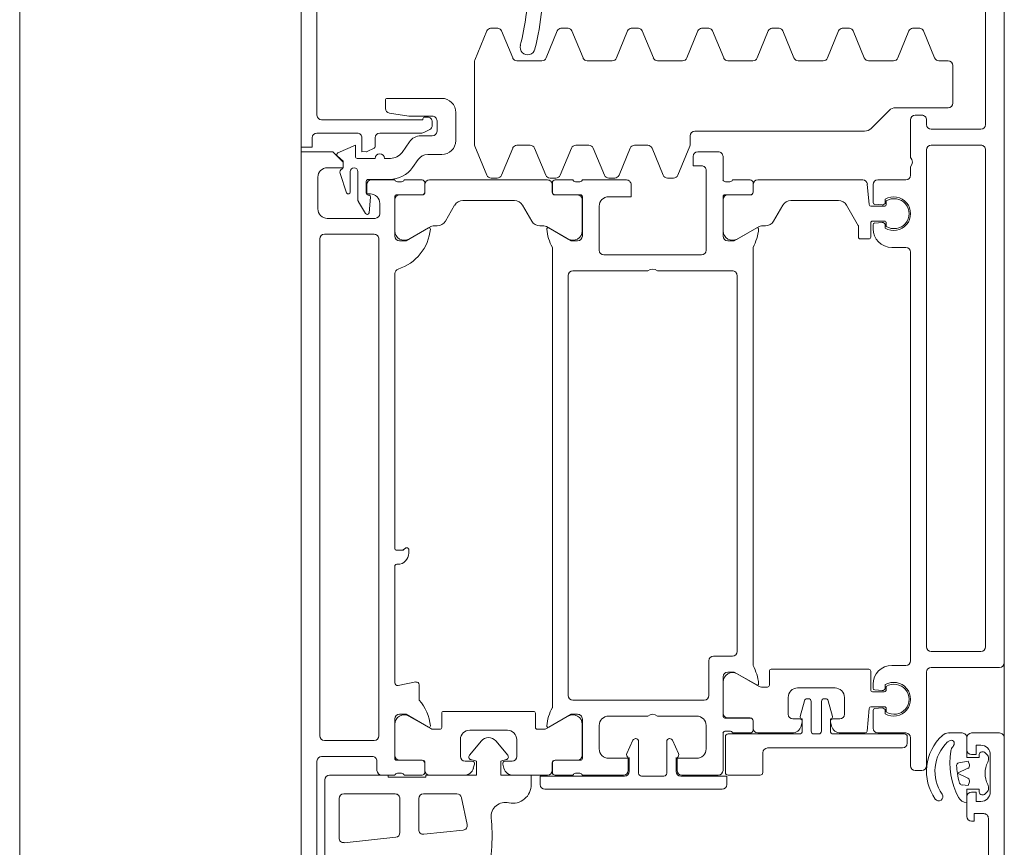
# Model space of a CAD drawing. Header units: centimetres. Extents: x -1737 to 22393, y -8842 to 3838.
# Tile 18 of 167: x -577 to -567, y 1228 to 1237. Entities that reach past the tile are written whole.
import ezdxf

# ---------------------------------------------------------------- set-up
doc = ezdxf.new("R2010")
doc.units = ezdxf.units.CM
for name, color, linetype, lineweight in [('A-DETL-GENF', 92, 'Continuous', 9), ('A-DOOR', 31, 'Continuous', 13), ('A-GLAZ-CWMG', 51, 'Continuous', 13)]:
    doc.layers.add(name, color=color, linetype=linetype, lineweight=lineweight)

# ---------------------------------------------------------------- blocks, each defined once
blk = doc.blocks.new('Schueco_FWS_ADS-75-SimplySmart_out_Family-02 - FWS SI insert unit-2606717-3_piętro I __3_90 m_ - stan projektowany')
at = {"layer": 'A-DETL-GENF'}
for p, q in [((-76.25, 6.6), (76.25, 6.6)), ((75.35, -0.9), (-75.35, -0.9))]:
    blk.add_line(p, q, dxfattribs=at)
at = {"layer": 'A-DOOR'}
for p, q in [((21.85, 6.43), (20.56, 6.43)), ((28.08, 6.42), (27.74, 6.42)), ((28.55, 6), (28.55, 6.43)), ((31.05, 6.43), (28.74, 6.43)), ((20.8, 6.345), (21.65, 6.345)), ((21.9, 5.84), (21.9, 6.38)), ((22.07, 6.35), (22.07, 5.82)), ((27.42, 6.4), (22.12, 6.4)), ((27.47, 5.82), (27.47, 6.35)), ((27.64, 6.32), (27.64, 5.81)), ((21.45, 6.195), (21.03, 6.195)), ((20.98, 6.14), (21.038, 5.59)), ((21.5, 5.595), (21.5, 6.145)), ((27.914, 6.114), (28.117, 6.184)), ((27.692, 5.911), (27.818, 5.988)), ((27.844, 5.995), (28.14, 5.995)), ((28.14, 6.075), (27.92, 6.075)), ((28.28, 6), (28.28, 5.81)), ((27.888, 5.885), (27.888, 5.878)), ((28.035, 5.905), (27.908, 5.905)), ((28.055, 5.656), (28.055, 5.885)), ((21.75, 5.79), (21.85, 5.79)), ((27.866, 5.858), (27.7, 5.874)), ((28.05, 5.85), (28.05, 5.6)), ((28.5, 5.81), (28.408, 5.81)), ((21.7, 5.6), (21.7, 5.74)), ((22.12, 5.77), (27.42, 5.77)), ((27.69, 5.76), (27.8, 5.76)), ((28.28, 5.71), (28.28, 5.646)), ((28.55, 5.312), (28.55, 5.76)), ((28.813, 5.7), (28.9, 5.7)), ((28.92, 5.68), (28.92, 5.1)), ((21.72, 5.528), (21.72, 5.572)), ((21.859, 5.58), (21.859, 5.31)), ((22.3, 5.6), (21.879, 5.6)), ((22.244, 5.599), (21.91, 5.599)), ((23.93, 5.6), (22.686, 5.6)), ((23.95, 5.57), (23.95, 5.58)), ((27.05, 5.6), (24.12, 5.6)), ((27.871, 5.6), (27.45, 5.6)), ((27.506, 5.599), (27.84, 5.599)), ((27.891, 5.31), (27.891, 5.58)), ((28.03, 5.572), (28.03, 5.528)), ((21.088, 5.545), (21.45, 5.545)), ((21.7, 5.31), (21.7, 5.5)), ((21.86, 5.549), (21.86, 5.309)), ((22.657, 5.564), (22.694, 5.376)), ((27.89, 5.549), (27.89, 5.309)), ((28.05, 5.5), (28.05, 5.31)), ((28.344, 5.523), (28.456, 5.445)), ((22.197, 5.216), (22.331, 5.449)), ((24.105, 5.45), (24.07, 5.45)), ((27.553, 5.216), (27.419, 5.449)), ((28.267, 5.352), (28.183, 5.41)), ((21.07, 5.29), (21.114, 4.871)), ((21.45, 5.345), (21.119, 5.345)), ((21.5, 4.937), (21.5, 5.295)), ((21.829, 5.28), (21.73, 5.28)), ((21.83, 5.279), (21.75, 5.279)), ((22.664, 5.34), (22.5, 5.34)), ((27.92, 5.279), (28, 5.279)), ((28.02, 5.28), (27.921, 5.28)), ((28.52, 5.322), (28.52, 5.2)), ((28.587, 5.227), (28.555, 5.289)), ((28.72, 5.28), (28.72, 5.25)), ((21.7, 5.229), (21.7, 4.859)), ((22.19, 5.12), (22.19, 5.191)), ((27.56, 5.147), (27.56, 5.191)), ((28.05, 5.229), (28.05, 3.971)), ((28.32, 5.1), (28.32, 5.249)), ((28.57, 5.15), (28.68, 5.15)), ((28.67, 5.2), (28.632, 5.2)), ((22.36, 5.1), (22.21, 5.1)), ((22.38, 4.12), (22.38, 5.08)), ((27.78, 4.962), (27.61, 5.06)), ((28.77, 4.95), (28.47, 4.95)), ((21.174, 4.828), (21.46, 4.889)), ((21.85, 4.775), (21.85, 4.85)), ((21.9, 4.9), (22.08, 4.9)), ((27.83, 4.325), (27.83, 4.875)), ((21.774, 4.763), (21.819, 4.751)), ((21.914, 4.804), (22.066, 4.677)), ((22.18, 4.8), (22.18, 4.4)), ((28.101, 4.618), (28.411, 4.746)), ((28.43, 4.75), (29.31, 4.75)), ((29.329, 4.746), (29.639, 4.618)), ((22.066, 4.523), (21.914, 4.396)), ((28.07, 4.508), (28.07, 4.572)), ((29.67, 4.502), (29.67, 4.578)), ((21.819, 4.449), (21.774, 4.437)), ((21.85, 4.35), (21.85, 4.425)), ((28.389, 4.343), (28.101, 4.462)), ((29.639, 4.462), (29.351, 4.343)), ((21.7, 4.341), (21.7, 3.971)), ((22.08, 4.3), (21.9, 4.3)), ((27.61, 4.14), (27.78, 4.238)), ((28.42, 4.157), (28.42, 4.297)), ((29.32, 4.297), (29.32, 4.033)), ((22.21, 4.1), (22.36, 4.1)), ((28.101, 3.991), (28.389, 4.111)), ((21.55, 2.11), (21.55, 4)), ((22.19, 4.009), (22.19, 4.08)), ((27.56, 4.009), (27.56, 4.053)), ((21.7, 3.7), (21.7, 3.89)), ((21.73, 3.92), (21.829, 3.92)), ((21.75, 3.921), (21.83, 3.921)), ((21.859, 3.89), (21.859, 3.62)), ((21.86, 3.891), (21.86, 3.651)), ((22.331, 3.751), (22.197, 3.984)), ((22.42, 3.92), (27.33, 3.92)), ((27.419, 3.751), (27.553, 3.984)), ((27.89, 3.891), (27.89, 3.651)), ((27.891, 3.62), (27.891, 3.89)), ((28, 3.921), (27.92, 3.921)), ((27.921, 3.92), (28.02, 3.92)), ((28.05, 3.89), (28.05, 3.7)), ((28.07, 3.882), (28.07, 3.945)), ((29.351, 3.987), (29.639, 3.868)), ((28.389, 3.716), (28.101, 3.836)), ((29.67, 3.752), (29.67, 3.828)), ((22.5, 3.7), (22.5, 2.3)), ((27.03, 3.75), (22.55, 3.75)), ((27.08, 2.9), (27.08, 3.7)), ((29.639, 3.712), (29.351, 3.593)), ((21.7, 3.16), (21.7, 3.6)), ((21.72, 3.628), (21.72, 3.672)), ((21.879, 3.6), (22.3, 3.6)), ((21.91, 3.601), (22.244, 3.601)), ((27.45, 3.6), (27.871, 3.6)), ((27.84, 3.601), (27.506, 3.601)), ((28.03, 3.672), (28.03, 3.628)), ((28.05, 3.6), (28.05, 3.13)), ((28.42, 3.53), (28.42, 3.67)), ((28.101, 3.364), (28.389, 3.484)), ((29.32, 3.547), (29.32, 3.283)), ((22.23, 3.42), (21.98, 3.42)), ((27.25, 3.37), (27.25, 2.33)), ((27.77, 3.42), (27.3, 3.42)), ((22.33, 2.9), (22.33, 3.32)), ((28.07, 3.255), (28.07, 3.318)), ((28.389, 3.089), (28.101, 3.209)), ((29.351, 3.237), (29.639, 3.118)), ((21.74, 3.1), (21.89, 3.1)), ((21.931, 3.126), (22.073, 3.06)), ((29.67, 3.002), (29.67, 3.078)), ((21.69, 2.97), (21.69, 2.73)), ((22.06, 3), (21.72, 3)), ((22.09, 3.033), (22.09, 3.03)), ((28.42, 2.903), (28.42, 3.043)), ((29.639, 2.962), (29.351, 2.843)), ((28.101, 2.738), (28.389, 2.857)), ((22.33, 2.38), (22.33, 2.8)), ((27.08, 2), (27.08, 2.8)), ((29.32, 2.797), (29.32, 2.533)), ((21.72, 2.7), (22.06, 2.7)), ((22.073, 2.64), (21.931, 2.574)), ((22.09, 2.67), (22.09, 2.667)), ((28.07, 2.628), (28.07, 2.692)), ((21.7, 2.15), (21.7, 2.54)), ((21.89, 2.6), (21.74, 2.6)), ((28.411, 2.454), (28.101, 2.582)), ((28.52, 2.45), (28.43, 2.45)), ((29.351, 2.487), (29.639, 2.368)), ((28.35, 2.37), (28.35, 2.15)), ((28.57, 0.591), (28.57, 2.4)), ((29.67, 2.252), (29.67, 2.328)), ((21.98, 2.28), (22.23, 2.28)), ((22.55, 2.25), (22.92, 2.25)), ((27.3, 2.28), (28.15, 2.28)), ((29.639, 2.212), (29.351, 2.093)), ((22.15, 2.1), (21.75, 2.1)), ((22.75, 2.1), (22.329, 2.1)), ((22.97, 2.2), (22.97, 2)), ((27.871, 2.1), (27.45, 2.1)), ((28.3, 2.1), (28.05, 2.1)), ((21.7, 1.705), (21.7, 2.045)), ((21.73, 2.075), (22.11, 2.075)), ((22.14, 2.045), (22.14, 1.285)), ((22.15, 1.81), (22.15, 2)), ((22.17, 2.028), (22.17, 2.072)), ((22.309, 2.08), (22.309, 1.81)), ((22.31, 2.049), (22.31, 1.809)), ((22.694, 2.099), (22.36, 2.099)), ((27.506, 2.099), (27.84, 2.099)), ((27.89, 2.049), (27.89, 1.809)), ((27.891, 1.81), (27.891, 2.08)), ((28.03, 2.072), (28.03, 2.028)), ((28.05, 2), (28.05, 1.81)), ((29.32, 2.047), (29.32, 1.783)), ((22.647, 1.716), (22.781, 1.949)), ((23.02, 1.95), (27.03, 1.95)), ((27.553, 1.716), (27.419, 1.949)), ((22.15, 1.729), (22.15, 1.364)), ((22.279, 1.78), (22.18, 1.78)), ((22.28, 1.779), (22.2, 1.779)), ((22.64, 1.625), (22.64, 1.691)), ((27.33, 1.78), (22.87, 1.78)), ((27.56, 1.647), (27.56, 1.691)), ((27.92, 1.779), (28, 1.779)), ((28.02, 1.78), (27.921, 1.78)), ((28.05, 1.729), (28.05, 0.61)), ((29.351, 1.737), (29.639, 1.618)), ((21.94, 1.675), (21.73, 1.675)), ((21.99, 0.185), (21.99, 1.625)), ((22.81, 1.605), (22.66, 1.605)), ((22.83, 0.545), (22.83, 1.585)), ((29.67, 1.502), (29.67, 1.578)), ((27.78, 1.462), (27.61, 1.56)), ((22.35, 1.405), (22.53, 1.405)), ((27.83, 0.869), (27.83, 1.375)), ((29.639, 1.462), (29.351, 1.343)), ((22.224, 1.268), (22.269, 1.256)), ((22.3, 1.28), (22.3, 1.355)), ((22.326, 1.277), (22.493, 1.232)), ((22.63, 1.305), (22.63, 0.905)), ((29.32, 1.297), (29.32, 1.033)), ((22.486, 1.16), (22.17, 1.16)), ((22.516, 1.203), (22.516, 1.19)), ((22.14, 1.13), (22.14, 1.08)), ((22.17, 1.05), (22.486, 1.05)), ((22.3, 0.955), (22.17, 0.955)), ((22.269, 0.954), (22.224, 0.942)), ((22.493, 0.978), (22.326, 0.933)), ((22.516, 1.02), (22.516, 1.007)), ((29.351, 0.987), (29.639, 0.868)), ((22.14, 0.925), (22.14, 0.165)), ((22.15, 0.846), (22.15, 0.583)), ((22.3, 0.855), (22.3, 0.93)), ((22.53, 0.805), (22.35, 0.805)), ((29.67, 0.752), (29.67, 0.828)), ((27.42, 0.545), (27.42, 0.635)), ((29.639, 0.712), (29.351, 0.593)), ((22.168, 0.563), (22.412, 0.542)), ((22.61, 0.525), (22.81, 0.525)), ((27.59, 0.525), (27.44, 0.525)), ((28.004, 0.561), (27.788, 0.542)), ((29.32, 0.547), (29.32, 0.283)), ((22.15, 0.15), (22.15, 0.45)), ((22.2, 0.5), (22.391, 0.5)), ((22.41, 0.482), (22.417, 0.403)), ((22.43, 0.522), (22.43, 0.38)), ((22.59, 0.38), (22.59, 0.505)), ((22.603, 0.403), (22.61, 0.482)), ((22.629, 0.5), (22.67, 0.5)), ((27.53, 0.5), (27.571, 0.5)), ((27.59, 0.482), (27.597, 0.403)), ((27.61, 0.38), (27.61, 0.505)), ((27.77, 0.522), (27.77, 0.38)), ((27.783, 0.403), (27.79, 0.482)), ((27.809, 0.5), (28, 0.5)), ((28.05, 0.45), (28.05, 0.15)), ((28.791, 0.329), (28.599, 0.521)), ((22.387, 0.37), (22.354, 0.37)), ((22.41, 0.36), (22.374, 0.36)), ((22.646, 0.36), (22.61, 0.36)), ((22.666, 0.37), (22.632, 0.37)), ((27.567, 0.37), (27.534, 0.37)), ((27.554, 0.36), (27.59, 0.36)), ((27.79, 0.36), (27.826, 0.36)), ((27.846, 0.37), (27.812, 0.37)), ((22.87, 0.3), (22.87, 0.15)), ((27.33, 0.15), (27.33, 0.3)), ((28.82, -0.3), (28.82, 0.259)), ((29.351, 0.237), (29.639, 0.118)), ((22.11, 0.135), (22.04, 0.135)), ((21.75, -0.02), (21.75, 0.05)), ((21.8, 0.1), (22.1, 0.1)), ((22.92, 0.1), (27.28, 0.1)), ((28.1, 0.1), (28.19, 0.1)), ((28.29, 0.1), (28.69, 0.1)), ((28.74, 0.05), (28.74, -0.02)), ((29.67, 0.002), (29.67, 0.078)), ((22.8, -0.07), (21.8, -0.07)), ((28.37, -0.07), (23.07, -0.07)), ((28.69, -0.07), (28.64, -0.07)), ((29.639, -0.038), (29.351, -0.157)), ((22.85, -0.85), (22.85, -0.12)), ((23.02, -0.12), (23.02, -0.65)), ((28.42, -0.65), (28.42, -0.12)), ((28.59, -0.12), (28.59, -0.65)), ((29.32, -0.203), (29.32, -0.3)), ((29.27, -0.35), (28.87, -0.35)), ((21.47, -0.5), (21.26, -0.5)), ((22.1, -0.5), (21.97, -0.5)), ((22.15, -0.85), (22.15, -0.55)), ((21.24, -0.73), (19.95, -0.73)), ((21.526, -0.721), (21.502, -0.697)), ((21.577, -0.73), (21.547, -0.73)), ((21.893, -0.73), (21.863, -0.73)), ((21.938, -0.697), (21.914, -0.721)), ((23.07, -0.7), (28.37, -0.7)), ((28.64, -0.7), (30.64, -0.7)), ((21.92, -0.75), (21.52, -0.75)), ((10.3, -0.9), (22.1, -0.9)), ((31.5, -0.9), (22.9, -0.9))]:
    blk.add_line(p, q, dxfattribs=at)
at = {"layer": 'A-DOOR', "flags": 128}
for points in [[(19.7, 6.6), (28.35, 6.6), (28.35, 6.26), (28.24, 6.15), (28.18, 6.15), (28.18, 6.32)], [(28.5, 6.48), (28.4, 6.48), (28.4, 6.6), (31.35, 6.6), (31.35, 4.65)], [(28.69, 6.38), (28.69, 5.3), (28.7, 5.3)], [(21.7, 6.295), (21.7, 5.67), (21.68, 5.67), (21.68, 5.27), (21.7, 5.27), (21.7, 4.73), (21.85, 4.73), (21.866, 4.789)], [(28.185, 6.15), (28.25, 6.15), (28.304, 6.212)], [(28.338, 6.206), (28.42, 6.02), (28.3, 6.02)], [(27.9, 5.86), (27.9, 5.9), (28, 5.9)], [(28.39, 5.821), (28.352, 5.896), (28.35, 5.95), (28.5, 5.95)], [(24.1, 5.58), (24.1, 5.518), (24.119, 5.491), (24.125, 5.47)], [(28.73, 5.2), (28.73, 5.45), (28.763, 5.658)], [(22.212, 5.241), (22.35, 5.48), (22.35, 5.55)], [(27.4, 5.55), (27.4, 5.48), (27.538, 5.241)], [(21.866, 4.411), (21.85, 4.47), (21.7, 4.47), (21.7, 4.145), (21.6, 4.145)], [(21.6, 4.05), (21.69, 4.05), (21.69, 3.15)], [(22.35, 3.65), (22.35, 3.72), (22.212, 3.959)], [(27.538, 3.959), (27.4, 3.72), (27.4, 3.65)], [(21.88, 3.32), (21.88, 3.11), (21.75, 3.11)], [(28, 3.08), (27.87, 3.08), (27.87, 3.32)], [(21.69, 2.55), (21.69, 2.06), (21.6, 2.06)], [(21.75, 2.59), (21.88, 2.59), (21.88, 2.38)], [(28.2, 2.33), (28.2, 2.42), (28.3, 2.42)], [(22.662, 1.741), (22.8, 1.98), (22.8, 2.05)], [(27.4, 2.05), (27.4, 1.98), (27.538, 1.741)], [(22.17, 1.255), (22.3, 1.255), (22.301, 1.261)], [(27.44, 0.655), (27.555, 0.655), (27.78, 0.782)], [(22.15, -0.306), (22.15, -0.315), (22.15, -0.45)], [(21.52, -0.63), (21.55, -0.63), (21.55, -0.5), (21.41, -0.5)], [(22.1, -0.5), (21.89, -0.5), (21.89, -0.63), (21.92, -0.63)], [(21.21, -0.55), (21.21, -0.58), (21.29, -0.58), (21.29, -0.68)], [(21.42, -0.65), (21.42, -0.6), (21.52, -0.6), (21.52, -0.55)], [(21.92, -0.55), (21.92, -0.6), (22.02, -0.6), (22.02, -0.65)]]:
    blk.add_lwpolyline(points, dxfattribs=at)
for points in [[(21.773, -0.512), (21.72, -0.399), (21.667, -0.512), (21.72, -0.399)], [(21.833, -0.415), (21.85, -0.513), (21.81, -0.527), (21.85, -0.513)], [(21.63, -0.527), (21.59, -0.513), (21.596, -0.449), (21.59, -0.513)]]:
    blk.add_lwpolyline(points, close=True, dxfattribs=at)
at = {"layer": 'A-DOOR'}
for centre, radius, start, end in [((21.85, 6.38), 0.05, 0, 90), ((27.74, 6.32), 0.1, 90, 180), ((28.08, 6.32), 0.1, 0, 90), ((28.5, 6.43), 0.05, 0, 90), ((28.74, 6.38), 0.05, 90, 180), ((21.65, 6.295), 0.05, 0, 90), ((22.12, 6.35), 0.05, 90, 180), ((27.42, 6.35), 0.05, 0, 90), ((21.03, 6.145), 0.05, 90, 186), ((21.45, 6.145), 0.05, 0, 90), ((28.319, 6.198), 0.02, 23.8387, 138.5763), ((27.92, 6.095), 0.02, 108.9046, 270), ((28.13, 6.146), 0.04, 23.8174, 108.9046), ((28.185, 6.17), 0.02, 203.8174, 270), ((27.844, 5.945), 0.05, 90, 121.185), ((28.14, 6.035), 0.04, 270, 90), ((28.3, 6), 0.02, 90, 180), ((28.5, 6), 0.05, 270, 0), ((27.702, 5.894), 0.02, 121.185, 264.5), ((27.908, 5.885), 0.02, 90, 180), ((28, 5.85), 0.05, 0, 90), ((28.035, 5.885), 0.02, 0, 90), ((28.37, 5.905), 0.02, 180, 207), ((21.75, 5.74), 0.05, 90, 180), ((21.85, 5.84), 0.05, 270, 0), ((22.12, 5.82), 0.05, 180, 270), ((27.42, 5.82), 0.05, 270, 0), ((27.69, 5.81), 0.05, 180, 270), ((27.8, 5.86), 0.1, 270, 0), ((27.868, 5.878), 0.02, 264.5, 0), ((28.28, 5.76), 0.05, 270, 90), ((28.408, 5.83), 0.02, 207, 270), ((28.5, 5.76), 0.05, 0, 90), ((28.813, 5.65), 0.05, 90, 170.9097), ((28.9, 5.68), 0.02, 0, 90), ((21.088, 5.595), 0.05, 186, 270), ((21.45, 5.595), 0.05, 270, 0), ((21.69, 5.572), 0.03, 360, 70.5288), ((21.879, 5.58), 0.02, 90, 180), ((21.91, 5.549), 0.05, 90, 180), ((22.244, 5.499), 0.1, 330, 90), ((22.3, 5.55), 0.05, 0, 90), ((22.686, 5.57), 0.03, 90, 191), ((23.93, 5.58), 0.02, 0, 90), ((24.07, 5.57), 0.12, 180, 270), ((24.12, 5.58), 0.02, 90, 180), ((27.05, 5.55), 0.05, 17.7484, 90), ((27.574, 5.718), 0.5, 197.7484, 264.3774), ((27.45, 5.55), 0.05, 90, 180), ((27.506, 5.499), 0.1, 90, 210), ((27.84, 5.549), 0.05, 0, 90), ((27.871, 5.58), 0.02, 0, 90), ((28.06, 5.572), 0.03, 109.4712, 180), ((28.355, 5.656), 0.3, 180, 235), ((28.43, 5.646), 0.15, 180, 235), ((21.69, 5.528), 0.03, 289.4712, 0), ((24.12, 5.518), 0.02, 180, 225), ((24.105, 5.47), 0.02, 270, 0), ((24.105, 5.477), 0.02, 360, 45), ((28.06, 5.528), 0.03, 180, 250.5288), ((22.664, 5.37), 0.03, 270, 11), ((28.37, 5.322), 0.15, 0, 55), ((21.119, 5.295), 0.05, 90, 186), ((21.45, 5.295), 0.05, 0, 90), ((21.73, 5.31), 0.03, 180, 270), ((21.75, 5.229), 0.05, 90, 180), ((21.829, 5.31), 0.03, 270, 0), ((21.83, 5.309), 0.03, 270, 0), ((22.172, 5.717), 0.5, 276.1407, 311.0252), ((27.92, 5.309), 0.03, 180, 270), ((27.921, 5.31), 0.03, 180, 270), ((28, 5.229), 0.05, 0, 90), ((28.02, 5.31), 0.03, 270, 0), ((28.195, 5.249), 0.125, 0, 55), ((28.6, 5.312), 0.05, 180, 207), ((28.67, 5.25), 0.05, 270, 0), ((28.7, 5.28), 0.02, 0, 90), ((22.24, 5.191), 0.05, 150, 180), ((22.224, 5.234), 0.0138, 150, 276.1407), ((27.526, 5.234), 0.0138, 264.3774, 30), ((27.51, 5.191), 0.05, 0, 30), ((27.66, 5.147), 0.1, 180, 240), ((28.57, 5.2), 0.05, 180, 270), ((28.632, 5.25), 0.05, 207, 270), ((28.68, 5.2), 0.05, 270, 0), ((22.21, 5.12), 0.02, 180, 270), ((22.36, 5.08), 0.02, 0, 90), ((28.47, 5.1), 0.15, 180, 270), ((28.77, 5.1), 0.15, 270, 0), ((21.45, 4.937), 0.05, 282, 0), ((27.73, 4.875), 0.1, 0, 60), ((21.163, 4.877), 0.05, 186, 282), ((21.8, 4.859), 0.1, 180, 255), ((21.9, 4.85), 0.05, 90, 180), ((22.08, 4.8), 0.1, 0, 90), ((21.825, 4.775), 0.025, 255, 0), ((21.895, 4.781), 0.03, 50, 165.0049), ((28.43, 4.7), 0.05, 90, 112.5), ((29.31, 4.7), 0.05, 67.5, 90), ((21.085, 7.062), 2.5, 256.469, 266.7837), ((22.002, 4.6), 0.1, 310, 50), ((21.057, 6.563), 2, 266.7837, 275.3952), ((21.259, 4.423), 0.15, 344.3113, 95.3952), ((28.12, 4.572), 0.05, 112.5, 180), ((29.62, 4.572), 0.05, 7.1452, 67.5), ((21.8, 4.341), 0.1, 105, 180), ((21.825, 4.425), 0.025, 0, 105), ((21.895, 4.419), 0.03, 194.9951, 310), ((28.12, 4.508), 0.05, 180, 247.5), ((29.62, 4.508), 0.05, 292.5, 352.8548), ((21.6, 4.345), 0.2, 169.3496, 270), ((21.9, 4.35), 0.05, 180, 270), ((22.08, 4.4), 0.1, 270, 0), ((27.73, 4.325), 0.1, 300, 0), ((28.37, 4.297), 0.05, 0, 67.5), ((29.37, 4.297), 0.05, 112.5, 180), ((29.465, 4.184), 0.08, 74.699, 256.5296), ((30.182, 7.009), 2.834, 255.7856, 268.4777), ((22.21, 4.08), 0.02, 90, 180), ((22.36, 4.12), 0.02, 270, 0), ((27.66, 4.053), 0.1, 120, 180), ((28.37, 4.157), 0.05, 292.5, 0), ((30.183, 7.009), 2.994, 255.7723, 272.1183), ((21.6, 4), 0.05, 90, 180), ((22.24, 4.009), 0.05, 180, 210), ((27.51, 4.009), 0.05, 330, 0), ((28.12, 3.945), 0.05, 112.5, 180), ((29.37, 4.033), 0.05, 180, 247.5), ((21.75, 3.971), 0.05, 180, 270), ((21.73, 3.89), 0.03, 90, 180), ((21.829, 3.89), 0.03, 0, 90), ((21.83, 3.891), 0.03, 0, 90), ((22.224, 3.966), 0.0138, 84.6714, 210), ((22.179, 3.482), 0.5, 61.1395, 84.6714), ((27.571, 3.482), 0.5, 95.3286, 118.8605), ((27.526, 3.966), 0.0138, 330, 95.3286), ((27.92, 3.891), 0.03, 90, 180), ((27.921, 3.89), 0.03, 90, 180), ((28, 3.971), 0.05, 270, 0), ((28.02, 3.89), 0.03, 0, 90), ((28.12, 3.882), 0.05, 180, 247.5), ((29.62, 3.822), 0.05, 7.1452, 67.5), ((21.69, 3.672), 0.03, 0, 70.5288), ((22.244, 3.701), 0.1, 270, 30), ((22.55, 3.7), 0.05, 90, 180), ((27.03, 3.7), 0.05, 0, 90), ((27.506, 3.701), 0.1, 150, 270), ((28.06, 3.672), 0.03, 109.4712, 180), ((28.37, 3.67), 0.05, 0, 67.5), ((29.62, 3.758), 0.05, 292.5, 352.8548), ((21.69, 3.628), 0.03, 289.4712, 0), ((21.879, 3.62), 0.02, 180, 270), ((21.91, 3.651), 0.05, 180, 270), ((22.3, 3.65), 0.05, 270, 0), ((27.45, 3.65), 0.05, 180, 270), ((27.84, 3.651), 0.05, 270, 0), ((27.871, 3.62), 0.02, 270, 0), ((28.06, 3.628), 0.03, 180, 250.5288), ((29.37, 3.547), 0.05, 112.5, 180), ((28.37, 3.53), 0.05, 292.5, 0), ((21.98, 3.32), 0.1, 90, 180), ((22.23, 3.32), 0.1, 0, 90), ((27.3, 3.37), 0.05, 90, 180), ((27.77, 3.32), 0.1, 0, 90), ((28.12, 3.318), 0.05, 112.5, 180), ((28.12, 3.255), 0.05, 180, 247.5), ((29.37, 3.283), 0.05, 180, 247.5), ((21.74, 3.15), 0.05, 180, 270), ((21.75, 3.16), 0.05, 180, 270), ((21.918, 3.099), 0.03, 65, 158.2882), ((22.06, 3.033), 0.03, 0, 65), ((28, 3.13), 0.05, 270, 0), ((28.37, 3.043), 0.05, 0, 67.5), ((29.62, 3.072), 0.05, 7.1452, 67.5), ((21.72, 2.97), 0.03, 90, 180), ((22.06, 3.03), 0.03, 270, 360), ((29.62, 3.008), 0.05, 292.5, 352.8548), ((22.277, 2.85), 0.0725, 316.3972, 43.6028), ((27.027, 2.85), 0.0725, 316.3972, 43.6028), ((28.37, 2.903), 0.05, 292.5, 0), ((29.37, 2.797), 0.05, 112.5, 180), ((21.72, 2.73), 0.03, 180, 270), ((28.12, 2.692), 0.05, 112.5, 180), ((22.06, 2.67), 0.03, 0, 90), ((22.06, 2.667), 0.03, 295, 0), ((28.12, 2.628), 0.05, 180, 247.5), ((21.74, 2.55), 0.05, 90, 180), ((21.75, 2.54), 0.05, 90, 180), ((21.918, 2.601), 0.03, 201.7118, 295), ((29.37, 2.533), 0.05, 180, 247.5), ((28.3, 2.37), 0.05, 0, 90), ((28.43, 2.5), 0.05, 247.5, 270), ((28.52, 2.4), 0.05, 0, 90), ((21.98, 2.38), 0.1, 180, 270), ((22.23, 2.38), 0.1, 270, 0), ((27.3, 2.33), 0.05, 180, 270), ((28.15, 2.33), 0.05, 270, 0), ((29.62, 2.322), 0.05, 7.1452, 67.5), ((22.55, 2.3), 0.05, 180, 270), ((22.92, 2.2), 0.05, 360, 90), ((29.62, 2.258), 0.05, 292.5, 352.8548), ((21.6, 2.11), 0.05, 180, 270), ((21.75, 2.15), 0.05, 180, 270), ((22.14, 2.072), 0.03, 0, 70.5288), ((22.329, 2.08), 0.02, 90, 180), ((22.75, 2.05), 0.05, 0, 90), ((27.45, 2.05), 0.05, 90, 180), ((27.871, 2.08), 0.02, 0, 90), ((28.06, 2.072), 0.03, 109.4712, 180), ((28.3, 2.15), 0.05, 270, 0), ((21.73, 2.045), 0.03, 90, 180), ((22.11, 2.045), 0.03, 0, 90), ((22.14, 2.028), 0.03, 289.4712, 0), ((22.36, 2.049), 0.05, 90, 180), ((22.694, 1.999), 0.1, 330, 90), ((23.02, 2), 0.05, 180, 270), ((27.03, 2), 0.05, 270, 0), ((27.506, 1.999), 0.1, 90, 210), ((27.84, 2.049), 0.05, 0, 90), ((28.06, 2.028), 0.03, 180, 250.5288), ((29.37, 2.047), 0.05, 112.5, 180), ((22.18, 1.81), 0.03, 180, 270), ((22.279, 1.81), 0.03, 270, 0), ((22.28, 1.809), 0.03, 270, 0), ((27.92, 1.809), 0.03, 180, 270), ((27.921, 1.81), 0.03, 180, 270), ((28.02, 1.81), 0.03, 270, 0), ((21.73, 1.705), 0.03, 180, 270), ((22.2, 1.729), 0.05, 90, 180), ((22.69, 1.691), 0.05, 150, 180), ((22.674, 1.734), 0.0138, 150, 275.3286), ((22.629, 2.218), 0.5, 275.3286, 298.8605), ((27.571, 2.218), 0.5, 241.1395, 264.6714), ((27.526, 1.734), 0.0138, 264.6714, 30), ((27.51, 1.691), 0.05, 0, 30), ((28, 1.729), 0.05, 360, 90), ((29.37, 1.783), 0.05, 180, 247.5), ((21.94, 1.625), 0.05, 0, 90), ((22.66, 1.625), 0.02, 180, 270), ((22.81, 1.585), 0.02, 0, 90), ((27.66, 1.647), 0.1, 180, 240), ((29.62, 1.572), 0.05, 7.1452, 67.5), ((29.62, 1.508), 0.05, 292.5, 352.8548), ((22.35, 1.355), 0.05, 90, 180), ((22.53, 1.305), 0.1, 360, 90), ((27.73, 1.375), 0.1, 0, 60), ((22.17, 1.285), 0.03, 180, 270), ((22.25, 1.364), 0.1, 180, 255), ((22.275, 1.28), 0.025, 255, 0), ((22.321, 1.258), 0.02, 75, 170), ((29.37, 1.297), 0.05, 112.5, 180), ((22.17, 1.13), 0.03, 90, 180), ((22.486, 1.19), 0.03, 270, 360), ((22.486, 1.203), 0.03, 0, 75), ((22.17, 1.08), 0.03, 180, 270), ((22.486, 1.02), 0.03, 0, 90), ((22.17, 0.925), 0.03, 90, 180), ((22.275, 0.93), 0.025, 0, 105), ((22.321, 0.952), 0.02, 190, 285), ((22.486, 1.007), 0.03, 285, 0), ((29.37, 1.033), 0.05, 180, 247.5), ((22.25, 0.846), 0.1, 105, 180), ((22.35, 0.855), 0.05, 180, 270), ((22.53, 0.905), 0.1, 270, 0), ((27.73, 0.869), 0.1, 300, 0), ((29.62, 0.822), 0.05, 7.1452, 67.5), ((29.62, 0.758), 0.05, 292.5, 352.8548), ((27.44, 0.635), 0.02, 90, 180), ((27.555, 0.675), 0.02, 270, 300), ((22.17, 0.583), 0.02, 180, 265), ((22.41, 0.522), 0.02, 0, 85), ((22.61, 0.505), 0.02, 90, 180), ((22.81, 0.545), 0.02, 270, 0), ((27.44, 0.545), 0.02, 180, 270), ((27.59, 0.505), 0.02, 0, 90), ((27.79, 0.522), 0.02, 95, 180), ((28, 0.61), 0.05, 275, 0), ((28.67, 0.591), 0.1, 180, 225), ((29.37, 0.547), 0.05, 112.5, 180), ((22.2, 0.45), 0.05, 90, 180), ((22.391, 0.48), 0.02, 5, 90), ((22.629, 0.48), 0.02, 90, 175), ((22.67, 0.3), 0.2, 0, 90), ((27.53, 0.3), 0.2, 90, 180), ((27.571, 0.48), 0.02, 5, 90), ((27.809, 0.48), 0.02, 90, 175), ((28, 0.45), 0.05, 0, 90), ((22.51, 0.28), 0.18, 150, 30), ((22.51, 0.275), 0.16, 147.9154, 32.0846), ((22.387, 0.4), 0.03, 270, 5), ((22.41, 0.38), 0.02, 270, 0), ((22.61, 0.38), 0.02, 180, 270), ((22.632, 0.4), 0.03, 175, 270), ((27.69, 0.28), 0.18, 150, 30), ((27.69, 0.275), 0.16, 147.91, 32.09), ((27.567, 0.4), 0.03, 270, 5), ((27.59, 0.38), 0.02, 270, 0), ((27.79, 0.38), 0.02, 180, 270), ((27.812, 0.4), 0.03, 175, 270), ((28.72, 0.259), 0.1, 0, 45), ((29.37, 0.283), 0.05, 180, 247.5), ((22.04, 0.185), 0.05, 180, 270), ((22.1, 0.15), 0.05, 270, 360), ((22.11, 0.165), 0.03, 270, 360), ((22.92, 0.15), 0.05, 180, 270), ((27.28, 0.15), 0.05, 270, 360), ((28.1, 0.15), 0.05, 180, 270), ((29.62, 0.072), 0.05, 7.1452, 67.5), ((21.8, 0.05), 0.05, 90, 180), ((28.24, 0.153), 0.0725, 226.3972, 313.6028), ((28.69, 0.05), 0.05, 360, 90), ((29.62, 0.008), 0.05, 292.5, 352.8548), ((21.741, -0.589), 0.519, 42.3901, 124.8585), ((21.8, -0.02), 0.05, 180, 270), ((22.8, -0.12), 0.05, 0, 90), ((23.07, -0.12), 0.05, 90, 180), ((28.37, -0.12), 0.05, 360, 90), ((28.64, -0.12), 0.05, 90, 180), ((28.69, -0.02), 0.05, 270, 0), ((21.47, -0.2), 0.045, 124.8585, 304.8585), ((21.741, -0.589), 0.429, 43.162, 124.8585), ((29.37, -0.203), 0.05, 112.5, 180), ((21.973, -0.371), 0.11, 26.8893, 43.162), ((22.05, -0.306), 0.1, 0, 42.3901), ((21.62, -0.329), 0.53, 0, 1.5104), ((28.87, -0.3), 0.05, 180, 270), ((29.27, -0.3), 0.05, 270, 360), ((21.51, -0.5), 0.1, 117.8642, 180), ((21.832, -1.11), 0.79, 80.8458, 117.8642), ((21.832, -1.11), 0.72, 98.9885, 107.4598), ((21.832, -1.11), 0.72, 98.9885, 107.4598), ((21.832, -1.11), 0.72, 92.4282, 98.9885), ((21.832, -1.11), 0.72, 92.4282, 98.9885), ((21.803, -0.421), 0.03, 10, 92.4282), ((21.803, -0.421), 0.03, 10, 92.4282), ((21.942, -0.429), 0.1, 49.3398, 80.8458), ((22.04, -0.315), 0.05, 229.3398, 282.6892), ((22.044, -0.335), 0.03, 282.6892, 26.8893), ((21.26, -0.55), 0.05, 90, 180), ((21.47, -0.55), 0.05, 0, 90), ((21.625, -0.452), 0.03, 107.4598, 175), ((21.625, -0.452), 0.03, 107.4598, 175), ((21.64, -0.499), 0.03, 250, 335), ((21.64, -0.499), 0.03, 250, 335), ((21.8, -0.499), 0.03, 205, 290), ((21.8, -0.499), 0.03, 205, 290), ((21.97, -0.55), 0.05, 90, 180), ((22.1, -0.45), 0.05, 270, 0), ((22.1, -0.55), 0.05, 0, 90), ((21.53, -0.669), 0.04, 104.4775, 225), ((21.91, -0.669), 0.04, 315, 75.5225), ((21.24, -0.68), 0.05, 270, 0), ((21.52, -0.65), 0.1, 180, 270), ((21.547, -0.7), 0.03, 225, 270), ((21.577, -0.68), 0.05, 270, 297.4893), ((21.72, -0.955), 0.26, 62.5107, 117.4893), ((21.863, -0.68), 0.05, 242.5107, 270), ((21.893, -0.7), 0.03, 270, 315), ((21.92, -0.65), 0.1, 270, 0), ((23.07, -0.65), 0.05, 180, 270), ((28.37, -0.65), 0.05, 270, 0), ((28.64, -0.65), 0.05, 180, 270), ((22.1, -0.85), 0.05, 270, 0), ((22.9, -0.85), 0.05, 180, 270)]:
    blk.add_arc(centre, radius, start, end, dxfattribs=at)
blk = doc.blocks.new('Rectangular Mullion - Schueco_FWS-50-SI_Tran_CovCap-20mm_Tran-55mm-2606714-3_piętro I __3_90 m_ - stan projektowany')
at = {"layer": 'A-GLAZ-CWMG', "lineweight": 9}
blk.add_line((-577.233, 1224.912), (-577.233, 1283.326), dxfattribs=at)

msp = doc.modelspace()

# ---------------------------------------------------------------- block references
at = {"layer": 'A-DOOR', "rotation": 90.00000000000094}
msp.add_blockref('Schueco_FWS_ADS-75-SimplySmart_out_Family-02 - FWS SI insert unit-2606717-3_piętro I __3_90 m_ - stan projektowany', (-567.633, 1207.076), dxfattribs=at)
at = {"layer": 'A-GLAZ-CWMG', "lineweight": 9}
msp.add_blockref('Rectangular Mullion - Schueco_FWS-50-SI_Tran_CovCap-20mm_Tran-55mm-2606714-3_piętro I __3_90 m_ - stan projektowany', (0, 0), dxfattribs=at)

doc.saveas('drawing.dxf')
